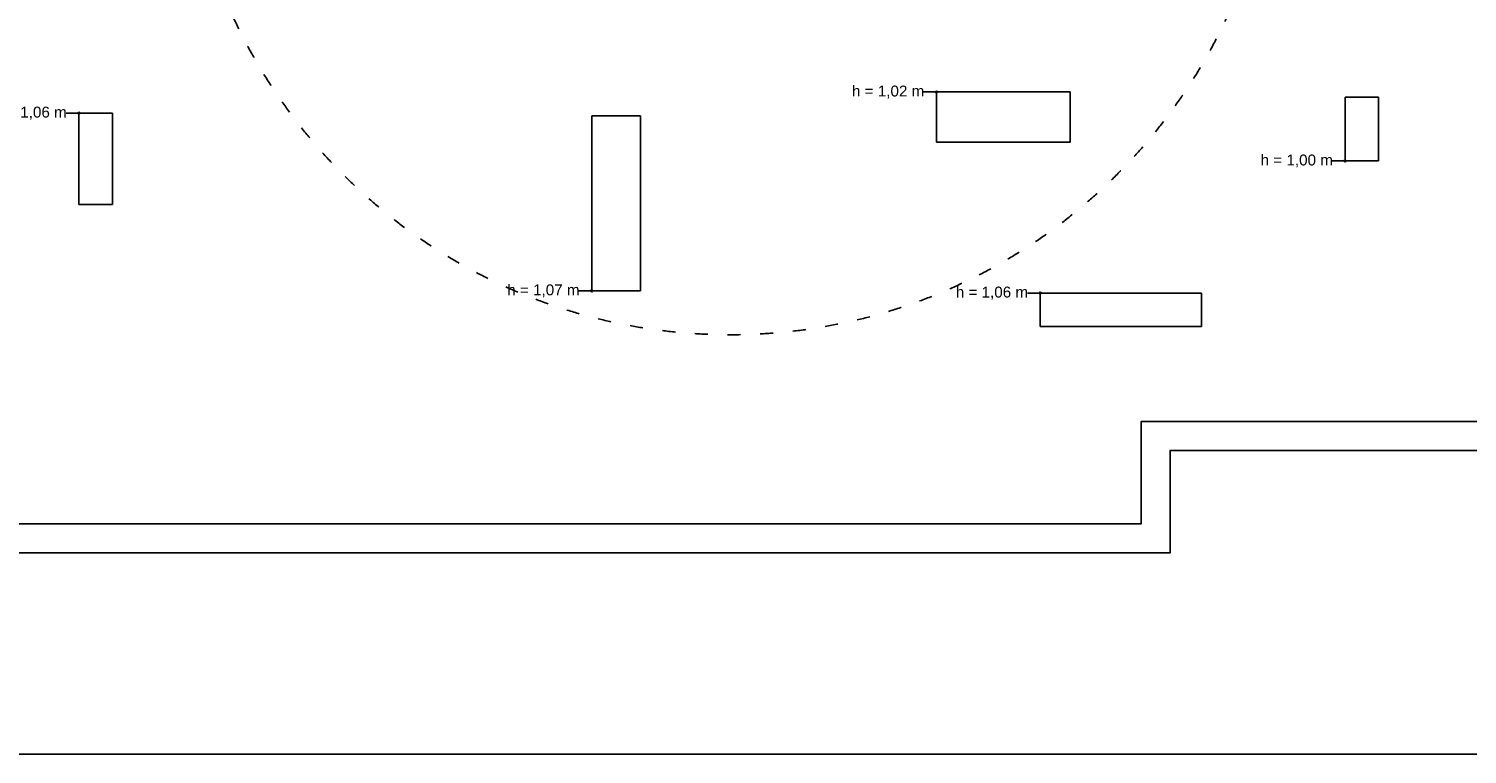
# Model space of a CAD drawing. Header units: millimetres. Extents: x -3034 to 546681, y -100001 to 133386.
# Tile 50 of 173: x 73860 to 93679, y -28429 to -18433. Entities that reach past the tile are written whole.
import ezdxf

# ---------------------------------------------------------------- set-up
doc = ezdxf.new("R2010")
doc.units = ezdxf.units.MM
doc.set_wipeout_variables(frame=1)
doc.linetypes.add('ACAD_ISO03W100', pattern=[150, 60, -90])
doc.linetypes.add('Wipeout_Contour', pattern=[1000, 0, -1000])
doc.layers.add('A-niedruk', color=1, linetype='Continuous', plot=False)
for name, color, linetype in [('ELEK CIENKIE', 80, 'Continuous'), ('ELEK ODGROMÓWKA', 214, 'Continuous'), ('Linia', 252, 'Continuous'), ('Strop', 252, 'Continuous'), ('Słup', 252, 'Continuous'), ('Tekst', 252, 'Continuous')]:
    doc.layers.add(name, color=color, linetype=linetype)
doc.styles.add('Times new roman', font='arial.ttf')

# ---------------------------------------------------------------- blocks, each defined once
blk = doc.blocks.new('A$C67C5DD4D')
at = {"layer": 'Strop', "flags": 128}
for points in [[(14229, 0), (57959, 0), (57959, 1407), (57959, 1410), (73209, 1410), (79709, 1410), (79709, 6106), (86979, 6106), (86979, 7196), (86979, 9216), (86979, 9800, 0.032078), (72413, 18234, 0.000523), (72183, 18342, 0.001989), (71307, 18750, 0.031398), (57339, 24063, 0.034913), (39523, 28246), (39523, 28246), (39523, 28246, 0.026147), (28486, 29456), (24212, 29658, 0.006019), (21520, 29704, 0.048415)], [(14229, 0), (57959, 0), (57959, 1407), (57959, 1410), (73209, 1410), (79709, 1410), (79709, 6106), (86979, 6106), (86979, 7196), (86979, 9216), (86979, 9800, 0.032078), (72413, 18234, 0.000523), (72183, 18342, 0.001989), (71307, 18750, 0.031398), (57339, 24063, 0.034913), (39523, 28246), (39523, 28246), (39523, 28246, 0.026147), (28486, 29456), (24212, 29658, 0.006019), (21520, 29704, 0.048415)], [(14229, 400), (57559, 400), (57559, 1407), (57559, 1810), (73209, 1810), (79309, 1810), (79309, 6506), (86579, 6506), (86579, 7196), (86579, 9216), (86579, 9586, 0.031662), (72239, 17874, 0.000515), (72013, 17980, 0.001987), (71141, 18386, 0.031396), (57220, 23681, 0.035679), (39064, 27915), (39064, 27915, 0.025197), (28465, 29056), (24197, 29258, 0.00601), (21518, 29304, 0.047672)]]:
    blk.add_lwpolyline(points, format="xyb", dxfattribs=at)
at = {"layer": 'Tekst', "char_height": 150, "attachment_point": 2, "style": 'Times new roman'}
for s, insert in [('\\A1;{\\fArial|b0|i0|c0|p38;h = 1,02 m}', (54073, 6438)), ('\\A1;{\\fArial|b0|i0|c0|p38;h = 1,06 m}', (42258, 6148)), ('\\A1;{\\fArial|b0|i0|c0|p38;h = 1,00 m}', (59703, 5488)), ('\\A1;{\\fArial|b0|i0|c0|p38;h = 1,07 m}', (49323, 3698)), ('\\A1;{\\fArial|b0|i0|c0|p38;h = 1,06 m}', (55503, 3668))]:
    blk.add_mtext(s, dxfattribs=dict(at, insert=insert))
at = {"color": 254, "linetype": 'Wipeout_Contour', "lineweight": 0, "ltscale": 403847.866709}
blk.add_wipeout([(54739, 6350), (54739, 5660), (56579, 5660), (56579, 6350)], dxfattribs=at).dxf.layer = 'Słup'
at = {"color": 254, "linetype": 'Wipeout_Contour', "lineweight": 0, "ltscale": 384386.337966}
blk.add_wipeout([(60369, 5400), (60829, 5400), (60829, 6280), (60369, 6280)], dxfattribs=at).dxf.layer = 'Słup'
at = {"color": 254, "linetype": 'Wipeout_Contour', "lineweight": 0, "ltscale": 452515.592425}
blk.add_wipeout([(42924, 4800), (43384, 4800), (43384, 6060), (42924, 6060)], dxfattribs=at).dxf.layer = 'Słup'
at = {"color": 254, "linetype": 'Wipeout_Contour', "lineweight": 0, "ltscale": 423883.308106}
blk.add_wipeout([(49989, 3610), (50659, 3610), (50659, 6020), (49989, 6020)], dxfattribs=at).dxf.layer = 'Słup'
at = {"color": 254, "linetype": 'Wipeout_Contour', "lineweight": 0, "ltscale": 395436.173424}
blk.add_wipeout([(56169, 3580), (56169, 3120), (58389, 3120), (58389, 3580)], dxfattribs=at).dxf.layer = 'Słup'
at = {"layer": 'Linia', "linetype": 'Continuous'}
for points in [[(54751, 6350), (54750, 6355), (54747, 6359), (54743, 6362), (54739, 6363), (54734, 6362), (54730, 6359), (54727, 6355), (54726, 6350), (54727, 6345), (54730, 6341), (54734, 6338), (54739, 6338), (54743, 6338), (54747, 6341), (54750, 6345)], [(42936, 6060), (42935, 6065), (42933, 6069), (42929, 6072), (42924, 6072), (42919, 6072), (42915, 6069), (42912, 6065), (42911, 6060), (42912, 6055), (42915, 6051), (42919, 6048), (42924, 6047), (42929, 6048), (42933, 6051), (42935, 6055)], [(60381, 5400), (60380, 5405), (60377, 5409), (60373, 5412), (60369, 5413), (60364, 5412), (60360, 5409), (60357, 5405), (60356, 5400), (60357, 5395), (60360, 5391), (60364, 5388), (60369, 5388), (60373, 5388), (60377, 5391), (60380, 5395)], [(50001, 3610), (50000, 3615), (49997, 3619), (49993, 3622), (49989, 3623), (49984, 3622), (49980, 3619), (49977, 3615), (49976, 3610), (49977, 3605), (49980, 3601), (49984, 3598), (49989, 3598), (49993, 3598), (49997, 3601), (50000, 3605)], [(56181, 3580), (56180, 3585), (56177, 3589), (56173, 3592), (56169, 3593), (56164, 3592), (56160, 3589), (56157, 3585), (56156, 3580), (56157, 3575), (56160, 3571), (56164, 3568), (56169, 3568), (56173, 3568), (56177, 3571), (56180, 3575)]]:
    blk.add_hatch(color=256, dxfattribs=at).paths.add_polyline_path(points)
at = {"layer": 'Linia'}
for p, q in [((54562, 6350), (54726, 6350)), ((42747, 6060), (42911, 6060)), ((60192, 5400), (60356, 5400)), ((49812, 3610), (49976, 3610)), ((55992, 3580), (56156, 3580))]:
    blk.add_line(p, q, dxfattribs=at)
for centre in [(54739, 6350), (42924, 6060), (60369, 5400), (49989, 3610), (56169, 3580)]:
    blk.add_circle(centre, 12.5, dxfattribs=at)
at = {"layer": 'Słup'}
for p, q in [((54739, 6350), (54739, 5660)), ((56579, 6350), (54739, 6350)), ((56579, 5660), (56579, 6350)), ((60829, 6280), (60369, 6280)), ((60369, 6280), (60369, 5400)), ((60829, 5400), (60829, 6280)), ((43384, 6060), (42924, 6060)), ((42924, 6060), (42924, 4800)), ((43384, 4800), (43384, 6060)), ((50659, 6020), (49989, 6020)), ((49989, 6020), (49989, 3610)), ((50659, 3610), (50659, 6020)), ((54739, 5660), (56579, 5660)), ((60369, 5400), (60829, 5400)), ((42924, 4800), (43384, 4800)), ((49989, 3610), (50659, 3610)), ((56169, 3580), (56169, 3120)), ((58389, 3580), (56169, 3580)), ((58389, 3120), (58389, 3580)), ((56169, 3120), (58389, 3120))]:
    blk.add_line(p, q, dxfattribs=at)
blk = doc.blocks.new('iglice')
at = {"layer": 'ELEK CIENKIE', "color": 232, "linetype": 'ACAD_ISO03W100', "ltscale": 3}
blk.add_circle((-27814, 9135), 7540, dxfattribs=at)

msp = doc.modelspace()

# ---------------------------------------------------------------- block references
msp.add_blockref('A$C67C5DD4D', (31627.445, -25653.943))

# ---------------------------------------------------------------- next in the draw order: linework, layer by layer
at = {"layer": 'A-niedruk'}
msp.add_lwpolyline([(13415.502, 10853.067), (128047.181, 10853.067), (128047.181, -28429.252), (13415.502, -28429.252)], close=True, dxfattribs=at)

# ---------------------------------------------------------------- next in the draw order: block references
at = {"layer": 'ELEK ODGROMÓWKA'}
msp.add_blockref('iglice', (111335.99, -24243.943), dxfattribs=at)

doc.saveas('drawing.dxf')
